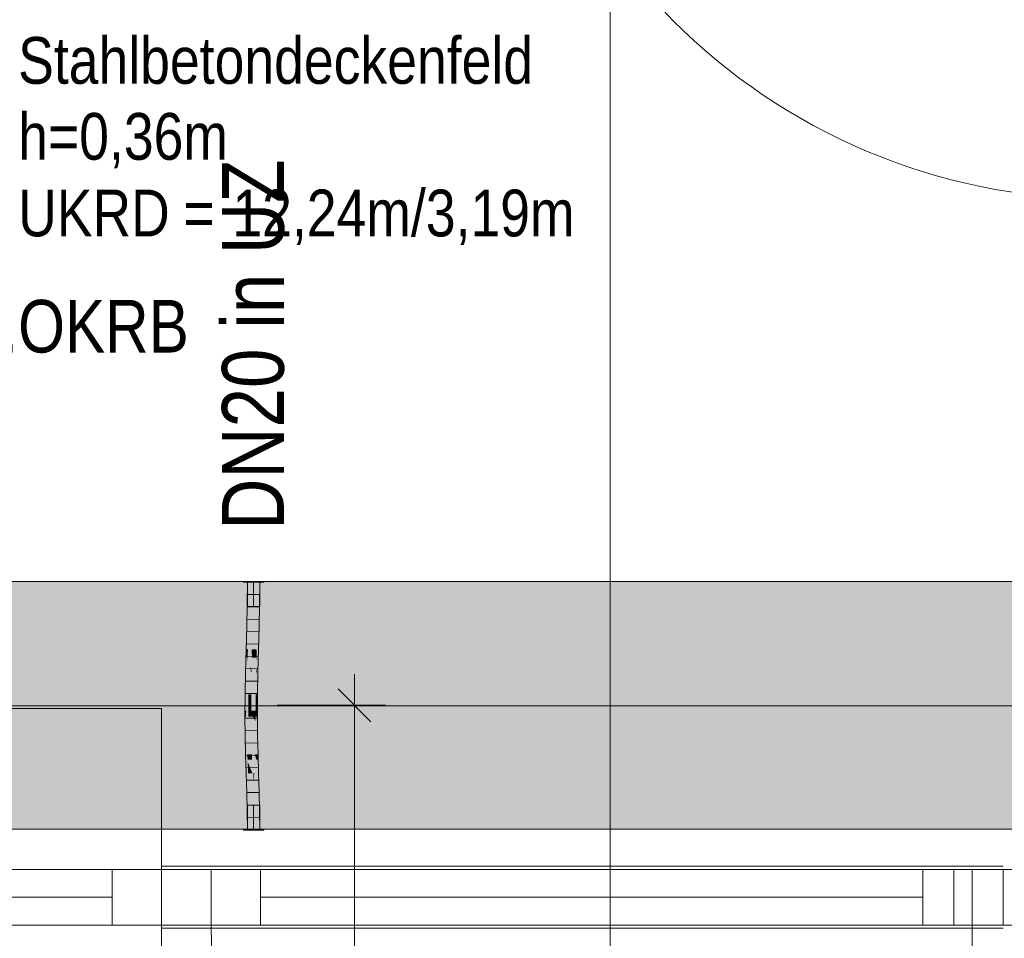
# Model space of a CAD drawing. Extents: x -620 to 300, y 62 to 1112.
# Tile 16 of 88: x -432 to -401, y 602 to 632. Entities that reach past the tile are written whole.
import ezdxf
from ezdxf.lldxf.tags import DXFTag

# ---------------------------------------------------------------- set-up
doc = ezdxf.new("R2010")
doc.units = 0
doc.layers.get('0').update_dxf_attribs({"lineweight": 13})
for name, color, linetype, lineweight, true_color in [('30 -33 Aussenwände- 7 Fassade_ Elemente', 7, 'Continuous', 9, 0x00aacc), ('30 -34 Innenwände- 11 Durchbruch', 4, 'Continuous', 9, 0x00ffff), ('30 -34 Innenwände- 4 Türen_Fenster', 7, 'Continuous', 15, 0x9955ff), ('30 -35 Decken- 1 Konstruktion-Träger- Stahlbeton', 7, 'grob-A06G9RP38I', 13, 0x33aa00), ('70 -72 Beschriftung- 1 Beschriftung allgemein', 7, 'Continuous', 9, 0xff6633), ('70 -75 Raumstempel-2 Verweislinie', 1, 'Continuous', 9, 0xff0000), ('70 -76 Bemaßung- 2 Allgemein', 9, 'Continuous', 5, 0x808080), ('E_Leerrohr 20', 7, 'Continuous', 13, 0xcc0099), ('E_Leerrohr 20-Shading', 7, 'Continuous', 13, 0xcc0099), ('iwb_Schraffur_Unterzug', 7, 'Continuous', 5, 0xffffcc)]:
    doc.layers.add(name, color=color, linetype=linetype, lineweight=lineweight, true_color=true_color)
doc.layers.add('70 -71 Achsen- 1 Gebäudeachsen', color=7, linetype='STRICHPUNKT2-A06G9RP48I', lineweight=18)
doc.layers.add('Detailelementbeschriftung', color=7, linetype='Continuous', lineweight=9)
doc.styles.get("Standard").update_dxf_attribs({"font": 'ARIALN.TTF'})
tags = doc.linetypes.add('grob-A06G9RP38I', pattern=[14, 3, -8, 3]).pattern_tags.tags
tags[8:9] = [DXFTag(74, 4), DXFTag(75, 0), DXFTag(340, '0'), DXFTag(46, 0.0), DXFTag(50, 0.0), DXFTag(44, 0.0), DXFTag(45, 0.0)]
tags[6:7] = [DXFTag(74, 4), DXFTag(75, 0), DXFTag(340, '0'), DXFTag(46, 0.0), DXFTag(50, 0.0), DXFTag(44, 0.0), DXFTag(45, 0.0)]
tags[4:5] = [DXFTag(74, 4), DXFTag(75, 0), DXFTag(340, '0'), DXFTag(46, 0.0), DXFTag(50, 0.0), DXFTag(44, 0.0), DXFTag(45, 0.0)]
tags = doc.linetypes.add('STRICHPUNKT2', pattern=[12.7, 6.35, -3.175, 0, -3.175]).pattern_tags.tags
tags[10:11] = [DXFTag(74, 4), DXFTag(75, 0), DXFTag(340, '0'), DXFTag(46, 0.0), DXFTag(50, 0.0), DXFTag(44, 0.0), DXFTag(45, 0.0)]
tags[8:9] = [DXFTag(74, 4), DXFTag(75, 0), DXFTag(340, '0'), DXFTag(46, 0.0), DXFTag(50, 0.0), DXFTag(44, 0.0), DXFTag(45, 0.0)]
tags[6:7] = [DXFTag(74, 4), DXFTag(75, 0), DXFTag(340, '0'), DXFTag(46, 0.0), DXFTag(50, 0.0), DXFTag(44, 0.0), DXFTag(45, 0.0)]
tags[4:5] = [DXFTag(74, 4), DXFTag(75, 0), DXFTag(340, '0'), DXFTag(46, 0.0), DXFTag(50, 0.0), DXFTag(44, 0.0), DXFTag(45, 0.0)]
tags = doc.linetypes.add('STRICHPUNKT2-A06G9RP48I', pattern=[12.7, 6.35, -3.175, 0, -3.175]).pattern_tags.tags
tags[10:11] = [DXFTag(74, 4), DXFTag(75, 0), DXFTag(340, '0'), DXFTag(46, 0.0), DXFTag(50, 0.0), DXFTag(44, 0.0), DXFTag(45, 0.0)]
tags[8:9] = [DXFTag(74, 4), DXFTag(75, 0), DXFTag(340, '0'), DXFTag(46, 0.0), DXFTag(50, 0.0), DXFTag(44, 0.0), DXFTag(45, 0.0)]
tags[6:7] = [DXFTag(74, 4), DXFTag(75, 0), DXFTag(340, '0'), DXFTag(46, 0.0), DXFTag(50, 0.0), DXFTag(44, 0.0), DXFTag(45, 0.0)]
tags[4:5] = [DXFTag(74, 4), DXFTag(75, 0), DXFTag(340, '0'), DXFTag(46, 0.0), DXFTag(50, 0.0), DXFTag(44, 0.0), DXFTag(45, 0.0)]

# ---------------------------------------------------------------- blocks, each defined once
blk = doc.blocks.new('Shading-A06G9RM98I', base_point=(-424.738, 610.71))
at = {"layer": 'E_Leerrohr 20-Shading', "color": 223, "true_color": 0xc67fb4}
for points in [[(-425.019, 613.614), (-425.077, 613.614), (-425.025, 612.891), (-425.084, 612.892)], [(-424.722, 613.614), (-424.736, 613.614), (-424.73, 612.886), (-424.742, 612.887)], [(-424.73, 612.886), (-424.712, 612.886), (-424.722, 613.614), (-424.701, 613.614)], [(-424.712, 612.886), (-424.688, 612.886), (-424.701, 613.614), (-424.677, 613.614)], [(-424.684, 612.886), (-424.677, 613.614), (-424.688, 612.886)], [(-425.025, 612.891), (-425.084, 612.892), (-425.042, 612.167), (-425.099, 612.169)], [(-425.04, 612.167), (-425.025, 612.891), (-425.042, 612.167)], [(-424.73, 612.886), (-424.742, 612.887), (-424.75, 612.16), (-424.758, 612.161)], [(-424.734, 612.75), (-424.75, 612.16), (-424.749, 612.16)], [(-424.73, 612.886), (-424.734, 612.75), (-424.734, 612.16), (-424.749, 612.16)], [(-424.712, 612.886), (-424.734, 612.16), (-424.703, 612.886), (-424.726, 612.16)], [(-424.73, 612.886), (-424.734, 612.16), (-424.712, 612.886)], [(-424.726, 612.16), (-424.714, 612.159), (-424.703, 612.886), (-424.688, 612.886)], [(-424.699, 612.159), (-424.684, 612.886), (-424.714, 612.159), (-424.688, 612.886)], [(-425.042, 612.167), (-425.099, 612.169), (-425.065, 611.443), (-425.119, 611.444)], [(-425.065, 611.443), (-425.061, 611.443), (-425.042, 612.167), (-425.04, 612.167)], [(-425.061, 611.443), (-425.06, 611.443), (-425.04, 612.167)], [(-424.75, 612.16), (-424.758, 612.161), (-424.775, 611.435), (-424.777, 611.435)], [(-424.75, 612.16), (-424.775, 611.435), (-424.749, 612.16), (-424.772, 611.435)], [(-424.772, 611.435), (-424.761, 611.435), (-424.749, 612.16), (-424.734, 612.16)], [(-424.734, 612.16), (-424.761, 611.435), (-424.726, 612.16), (-424.754, 611.435)], [(-424.754, 611.435), (-424.748, 611.435), (-424.726, 612.16), (-424.714, 612.159)], [(-424.719, 611.434), (-424.699, 612.159), (-424.748, 611.435), (-424.714, 612.159)], [(-425.119, 611.444), (-425.126, 611.176), (-425.065, 611.443), (-425.073, 611.176)], [(-425.065, 611.443), (-425.073, 611.169), (-425.061, 611.443), (-425.067, 611.207)], [(-425.067, 611.207), (-425.066, 611.217), (-425.061, 611.443), (-425.06, 611.443)], [(-424.772, 611.435), (-424.784, 611.153), (-424.783, 611.064)], [(-424.772, 611.435), (-424.775, 611.435), (-424.784, 611.153), (-424.78, 611.302)], [(-424.775, 611.435), (-424.777, 611.435), (-424.784, 611.174)], [(-424.78, 611.302), (-424.784, 611.174), (-424.784, 611.153)], [(-424.783, 611.064), (-424.782, 610.868), (-424.772, 611.435), (-424.761, 611.435)], [(-424.761, 611.435), (-424.782, 610.868), (-424.754, 611.435), (-424.781, 610.74)], [(-424.781, 610.74), (-424.78, 610.711), (-424.754, 611.435), (-424.748, 611.435)], [(-424.738, 610.71), (-424.719, 611.434), (-424.78, 610.711), (-424.748, 611.435)], [(-425.126, 611.176), (-425.138, 610.719), (-425.073, 611.176), (-425.073, 611.169)], [(-425.088, 610.718), (-425.082, 610.848), (-425.138, 610.719), (-425.073, 611.169)], [(-425.079, 610.718), (-425.066, 611.217), (-425.088, 610.718)], [(-425.073, 611.169), (-425.082, 610.848), (-425.067, 611.207), (-425.069, 611.153)], [(-425.069, 611.153), (-425.066, 611.217), (-425.067, 611.207)], [(-424.784, 611.153), (-424.784, 611.174), (-424.796, 610.711)], [(-424.783, 611.064), (-424.784, 611.153), (-424.794, 610.711), (-424.796, 610.711)], [(-424.794, 610.711), (-424.787, 610.711), (-424.783, 611.064), (-424.782, 610.868)], [(-425.088, 610.718), (-425.138, 610.719), (-425.112, 609.991), (-425.151, 609.992)], [(-425.093, 609.991), (-425.079, 610.718), (-425.112, 609.991), (-425.088, 610.718)], [(-424.807, 609.988), (-424.787, 610.711), (-424.81, 609.988), (-424.794, 610.711)], [(-424.794, 610.711), (-424.796, 610.711), (-424.81, 609.988)], [(-424.807, 609.988), (-424.782, 610.711), (-424.787, 610.711)], [(-424.807, 609.988), (-424.803, 609.988), (-424.782, 610.711), (-424.793, 610.316)], [(-424.802, 609.988), (-424.78, 610.711), (-424.793, 610.316)], [(-424.802, 609.988), (-424.751, 609.987), (-424.78, 610.711), (-424.738, 610.71)], [(-424.793, 610.316), (-424.78, 610.711), (-424.782, 610.711)], [(-424.782, 610.868), (-424.787, 610.711), (-424.781, 610.74), (-424.782, 610.711)], [(-424.782, 610.711), (-424.78, 610.711), (-424.781, 610.74)], [(-424.803, 609.988), (-424.802, 609.988), (-424.793, 610.316)], [(-425.115, 609.459), (-425.112, 609.991), (-425.154, 609.459), (-425.151, 609.992)], [(-425.096, 609.264), (-425.093, 609.991), (-425.117, 609.264), (-425.112, 609.991)], [(-424.807, 609.988), (-424.811, 609.625), (-424.803, 609.988), (-424.809, 609.625)], [(-424.811, 609.625), (-424.807, 609.988), (-424.811, 609.625), (-424.81, 609.988)], [(-424.803, 609.988), (-424.809, 609.625), (-424.806, 609.698), (-424.806, 609.625)], [(-424.806, 609.625), (-424.753, 609.624), (-424.802, 609.988), (-424.751, 609.987)], [(-424.806, 609.625), (-424.802, 609.988), (-424.806, 609.698)], [(-424.802, 609.988), (-424.803, 609.988), (-424.806, 609.698)], [(-425.117, 609.264), (-425.115, 609.459), (-425.154, 609.264), (-425.154, 609.459)], [(-424.812, 609.463), (-424.813, 609.265), (-424.812, 609.434)], [(-424.813, 609.265), (-424.81, 609.265), (-424.812, 609.434), (-424.81, 609.325)], [(-424.806, 609.625), (-424.812, 609.434), (-424.81, 609.325)], [(-424.806, 609.625), (-424.809, 609.625), (-424.812, 609.434), (-424.811, 609.546)], [(-424.81, 609.625), (-424.811, 609.625), (-424.811, 609.546), (-424.812, 609.463)], [(-424.812, 609.463), (-424.811, 609.625), (-424.811, 609.625)], [(-424.811, 609.546), (-424.812, 609.463), (-424.812, 609.434)], [(-424.809, 609.625), (-424.81, 609.625), (-424.811, 609.546)], [(-424.806, 609.625), (-424.81, 609.325), (-424.806, 609.625), (-424.809, 609.265)], [(-424.809, 609.265), (-424.754, 609.266), (-424.806, 609.625), (-424.753, 609.624)], [(-424.806, 609.698), (-424.806, 609.625), (-424.806, 609.625)], [(-425.117, 609.264), (-425.154, 609.264), (-425.103, 608.654), (-425.146, 608.653)], [(-425.088, 608.654), (-425.096, 609.264), (-425.103, 608.654), (-425.117, 609.264)], [(-424.81, 609.265), (-424.809, 609.265), (-424.81, 609.325)], [(-424.795, 608.659), (-424.809, 609.265), (-424.805, 608.659), (-424.81, 609.265)], [(-424.747, 608.66), (-424.754, 609.266), (-424.795, 608.659), (-424.809, 609.265)], [(-425.103, 608.654), (-425.146, 608.653), (-425.078, 608.044), (-425.132, 608.042)], [(-425.073, 608.044), (-425.088, 608.654), (-425.078, 608.044), (-425.103, 608.654)], [(-424.795, 608.659), (-424.805, 608.659), (-424.77, 608.052), (-424.79, 608.052)], [(-424.732, 608.053), (-424.747, 608.66), (-424.77, 608.052), (-424.795, 608.659)], [(-425.055, 607.435), (-425.066, 607.806), (-425.132, 608.042), (-425.078, 608.044)], [(-425.055, 607.435), (-425.132, 608.042), (-425.113, 607.434)], [(-425.066, 607.806), (-425.073, 608.044), (-425.078, 608.044)], [(-424.761, 607.878), (-424.77, 608.052), (-424.785, 607.877), (-424.79, 608.052)], [(-424.739, 607.445), (-424.761, 607.878), (-424.772, 607.444), (-424.785, 607.877)], [(-424.727, 607.878), (-424.732, 608.053), (-424.761, 607.878), (-424.77, 608.052)], [(-424.739, 607.445), (-424.714, 607.445), (-424.761, 607.878), (-424.727, 607.878)], [(-425.055, 607.435), (-425.113, 607.434), (-425.037, 606.827), (-425.096, 606.826)], [(-424.739, 607.445), (-424.772, 607.444), (-424.709, 606.836), (-424.755, 606.834)], [(-424.696, 606.836), (-424.714, 607.445), (-424.709, 606.836), (-424.739, 607.445)], [(-425.037, 606.827), (-425.096, 606.826), (-425.025, 606.22), (-425.083, 606.219)], [(-425.024, 606.22), (-425.037, 606.827), (-425.025, 606.22), (-425.037, 606.827)], [(-424.709, 606.836), (-424.755, 606.834), (-424.686, 606.225), (-424.741, 606.224)], [(-424.683, 606.225), (-424.696, 606.836), (-424.686, 606.225), (-424.709, 606.836)], [(-425.025, 606.22), (-425.083, 606.219), (-425.023, 605.614), (-425.077, 605.614)], [(-425.019, 605.614), (-425.024, 606.22), (-425.023, 605.614), (-425.025, 606.22)], [(-424.677, 605.614), (-424.686, 606.225), (-424.736, 605.614), (-424.741, 606.224)], [(-424.677, 605.614), (-424.683, 606.225), (-424.686, 606.225)]]:
    blk.add_solid(points, dxfattribs=at)
at = {"layer": 'E_Leerrohr 20-Shading', "color": 231, "true_color": 0xe17fc9}
for points in [[(-424.961, 613.614), (-425.019, 613.614), (-424.956, 612.89), (-425.025, 612.891)], [(-424.912, 612.889), (-424.912, 613.614), (-424.956, 612.89), (-424.961, 613.614)], [(-424.884, 612.889), (-424.877, 613.614), (-424.912, 612.889), (-424.912, 613.614)], [(-424.877, 613.614), (-424.884, 612.889), (-424.879, 612.889)], [(-424.879, 612.889), (-424.873, 612.889), (-424.877, 613.614)], [(-424.873, 612.889), (-424.742, 612.887), (-424.877, 613.614), (-424.736, 613.614)], [(-424.98, 612.89), (-425.025, 612.891), (-424.977, 612.166), (-425.04, 612.167)], [(-424.956, 612.165), (-424.956, 612.89), (-424.977, 612.166), (-424.98, 612.89)], [(-424.956, 612.165), (-424.912, 612.889), (-424.956, 612.89)], [(-424.956, 612.165), (-424.92, 612.164), (-424.912, 612.889), (-424.913, 612.75)], [(-424.92, 612.164), (-424.917, 612.164), (-424.913, 612.75)], [(-424.899, 612.164), (-424.884, 612.889), (-424.917, 612.164), (-424.912, 612.889)], [(-424.884, 612.889), (-424.899, 612.164), (-424.894, 612.164)], [(-424.884, 612.164), (-424.879, 612.889), (-424.894, 612.164), (-424.884, 612.889)], [(-424.884, 612.164), (-424.862, 612.163), (-424.879, 612.889), (-424.873, 612.889)], [(-424.862, 612.163), (-424.758, 612.161), (-424.873, 612.889), (-424.742, 612.887)], [(-424.977, 612.166), (-425.04, 612.167), (-424.976, 611.441), (-425.06, 611.443)], [(-424.958, 611.44), (-424.956, 612.165), (-424.976, 611.441), (-424.977, 612.166)], [(-424.958, 611.44), (-424.932, 611.439), (-424.956, 612.165), (-424.92, 612.164)], [(-424.932, 611.439), (-424.923, 611.439), (-424.92, 612.164), (-424.917, 612.164)], [(-424.919, 611.439), (-424.899, 612.164), (-424.923, 611.439), (-424.917, 612.164)], [(-424.884, 612.164), (-424.899, 612.164), (-424.889, 611.438), (-424.919, 611.439)], [(-424.889, 611.438), (-424.848, 611.437), (-424.884, 612.164), (-424.862, 612.163)], [(-424.848, 611.437), (-424.777, 611.435), (-424.862, 612.163), (-424.758, 612.161)], [(-425.06, 611.443), (-425.066, 611.217), (-424.975, 610.935), (-424.975, 610.896)], [(-424.976, 611.441), (-425.06, 611.443), (-424.975, 610.935)], [(-424.958, 611.44), (-424.976, 611.441), (-424.959, 610.842), (-424.975, 610.935)], [(-424.958, 611.44), (-424.959, 610.842), (-424.932, 611.439), (-424.935, 611.248)], [(-424.923, 611.439), (-424.935, 611.248), (-424.938, 610.714), (-424.942, 610.743)], [(-424.924, 611.303), (-424.923, 611.439), (-424.938, 610.714)], [(-424.926, 611.175), (-424.924, 611.303), (-424.938, 610.714)], [(-424.935, 611.248), (-424.923, 611.439), (-424.932, 611.439)], [(-424.926, 611.175), (-424.919, 611.439), (-424.923, 611.439)], [(-424.891, 611.175), (-424.889, 611.438), (-424.926, 611.175), (-424.919, 611.439)], [(-424.889, 611.438), (-424.891, 611.175), (-424.848, 611.437), (-424.843, 611.174)], [(-424.848, 611.437), (-424.843, 611.174), (-424.777, 611.435), (-424.784, 611.174)], [(-425.079, 610.718), (-425.057, 610.717), (-425.066, 611.217)], [(-424.975, 610.896), (-425.066, 611.217), (-424.974, 610.715), (-425.057, 610.717)], [(-424.935, 611.248), (-424.959, 610.842), (-424.942, 610.743)], [(-424.926, 611.175), (-424.938, 610.714), (-424.923, 611.175), (-424.934, 610.714)], [(-424.934, 610.714), (-424.92, 610.714), (-424.923, 611.175), (-424.912, 611.175)], [(-424.92, 610.714), (-424.895, 610.713), (-424.912, 611.175), (-424.891, 611.175)], [(-424.891, 611.175), (-424.895, 610.713), (-424.843, 611.174), (-424.835, 610.712)], [(-424.843, 611.174), (-424.835, 610.712), (-424.784, 611.174), (-424.796, 610.711)], [(-425.057, 610.717), (-425.079, 610.718), (-425.047, 609.991), (-425.093, 609.991)], [(-425.057, 610.717), (-425.047, 609.991), (-424.974, 610.715), (-424.97, 609.99)], [(-424.975, 610.896), (-424.959, 610.842), (-424.975, 610.935)], [(-424.959, 610.842), (-424.975, 610.896), (-424.959, 610.715), (-424.974, 610.715)], [(-424.97, 609.99), (-424.958, 609.99), (-424.974, 610.715), (-424.959, 610.715)], [(-424.959, 610.842), (-424.959, 610.715), (-424.942, 610.743), (-424.943, 610.714)], [(-424.959, 610.715), (-424.958, 609.99), (-424.943, 610.714), (-424.951, 609.99)], [(-424.951, 609.99), (-424.938, 610.714), (-424.943, 610.714)], [(-424.934, 610.714), (-424.938, 610.714), (-424.948, 609.99), (-424.951, 609.99)], [(-424.93, 609.989), (-424.92, 610.714), (-424.948, 609.99), (-424.934, 610.714)], [(-424.943, 610.714), (-424.938, 610.714), (-424.942, 610.743)], [(-424.899, 609.989), (-424.895, 610.713), (-424.93, 609.989), (-424.92, 610.714)], [(-424.899, 609.989), (-424.825, 609.988), (-424.895, 610.713), (-424.835, 610.712)], [(-424.825, 609.988), (-424.81, 609.988), (-424.835, 610.712), (-424.796, 610.711)], [(-425.047, 609.991), (-425.093, 609.991), (-425.045, 609.265), (-425.096, 609.264)], [(-424.97, 609.99), (-425.047, 609.991), (-425.001, 609.629), (-425.046, 609.629)], [(-424.97, 609.99), (-425.001, 609.629), (-424.969, 609.898)], [(-424.966, 609.628), (-424.969, 609.898), (-425.001, 609.629)], [(-424.969, 609.898), (-424.958, 609.99), (-424.97, 609.99)], [(-424.956, 609.628), (-424.958, 609.99), (-424.966, 609.628), (-424.969, 609.898)], [(-424.955, 609.628), (-424.958, 609.99), (-424.956, 609.628)], [(-424.958, 609.99), (-424.955, 609.628), (-424.951, 609.99), (-424.953, 609.628)], [(-424.954, 609.461), (-424.933, 609.461), (-424.951, 609.99), (-424.93, 609.989)], [(-424.933, 609.461), (-424.9, 609.462), (-424.93, 609.989), (-424.899, 609.989)], [(-424.899, 609.989), (-424.9, 609.462), (-424.825, 609.988), (-424.823, 609.463)], [(-424.825, 609.988), (-424.823, 609.463), (-424.81, 609.988), (-424.812, 609.463)], [(-425.046, 609.629), (-425.045, 609.265), (-425.001, 609.629)], [(-424.961, 609.265), (-424.966, 609.628), (-425.045, 609.265), (-425.001, 609.629)], [(-424.961, 609.265), (-424.958, 609.265), (-424.966, 609.628), (-424.962, 609.628)], [(-424.958, 609.265), (-424.954, 609.265), (-424.962, 609.628), (-424.956, 609.628)], [(-424.954, 609.461), (-424.955, 609.628), (-424.954, 609.265), (-424.956, 609.628)], [(-424.955, 609.628), (-424.954, 609.461), (-424.953, 609.628)], [(-424.954, 609.265), (-424.935, 609.265), (-424.954, 609.461), (-424.933, 609.461)], [(-424.935, 609.265), (-424.9, 609.265), (-424.933, 609.461), (-424.9, 609.462)], [(-424.823, 609.463), (-424.9, 609.462), (-424.825, 609.265), (-424.9, 609.265)], [(-424.823, 609.463), (-424.825, 609.265), (-424.823, 609.369)], [(-424.815, 609.463), (-424.823, 609.463), (-424.82, 609.265), (-424.823, 609.265)], [(-424.812, 609.463), (-424.815, 609.463), (-424.813, 609.265), (-424.82, 609.265)], [(-425.045, 609.265), (-425.096, 609.264), (-425.05, 608.654), (-425.088, 608.654)], [(-425.05, 608.654), (-424.948, 608.656), (-425.045, 609.265), (-424.961, 609.265)], [(-424.961, 609.265), (-424.948, 608.656), (-424.958, 609.265), (-424.947, 608.656)], [(-424.947, 608.656), (-424.954, 609.265), (-424.958, 609.265)], [(-424.935, 609.265), (-424.954, 609.265), (-424.933, 608.657), (-424.947, 608.656)], [(-424.898, 608.657), (-424.9, 609.265), (-424.933, 608.657), (-424.935, 609.265)], [(-424.825, 609.265), (-424.9, 609.265), (-424.829, 609.137)], [(-424.829, 609.137), (-424.9, 609.265), (-424.841, 608.658), (-424.898, 608.657)], [(-424.824, 609.129), (-424.829, 609.137), (-424.837, 608.658), (-424.841, 608.658)], [(-424.837, 608.658), (-424.828, 608.659), (-424.824, 609.129)], [(-424.823, 609.265), (-424.825, 609.265), (-424.824, 609.129), (-424.829, 609.137)], [(-424.824, 609.129), (-424.828, 608.659), (-424.813, 609.265), (-424.805, 608.659)], [(-424.825, 609.265), (-424.823, 609.265), (-424.823, 609.369)], [(-424.823, 609.265), (-424.824, 609.129), (-424.82, 609.265)], [(-424.824, 609.129), (-424.813, 609.265), (-424.82, 609.265)], [(-425.05, 608.654), (-425.088, 608.654), (-425.061, 608.044), (-425.073, 608.044)], [(-425.061, 608.044), (-424.932, 608.048), (-425.05, 608.654), (-424.948, 608.656)], [(-424.932, 608.048), (-424.947, 608.656), (-424.948, 608.656)], [(-424.933, 608.657), (-424.947, 608.656), (-424.928, 608.048), (-424.932, 608.048)], [(-424.893, 608.049), (-424.898, 608.657), (-424.928, 608.048), (-424.933, 608.657)], [(-424.898, 608.657), (-424.893, 608.049), (-424.837, 608.658), (-424.856, 608.05)], [(-424.856, 608.05), (-424.839, 608.05), (-424.837, 608.658), (-424.828, 608.659)], [(-424.839, 608.05), (-424.79, 608.052), (-424.828, 608.659), (-424.805, 608.659)], [(-425.061, 608.044), (-425.073, 608.044), (-425.066, 607.806)], [(-425.066, 607.806), (-424.914, 607.439), (-425.064, 607.875), (-424.927, 607.877)], [(-424.914, 607.439), (-425.066, 607.806), (-425.055, 607.435)], [(-424.927, 607.877), (-424.932, 608.048), (-425.064, 607.875), (-425.061, 608.044)], [(-424.928, 608.048), (-424.932, 608.048), (-424.927, 607.877)], [(-424.888, 607.44), (-424.893, 608.049), (-424.927, 607.877), (-424.928, 608.048)], [(-424.888, 607.44), (-424.927, 607.877), (-424.914, 607.439)], [(-424.893, 608.049), (-424.888, 607.44), (-424.856, 608.05), (-424.875, 607.44)], [(-424.875, 607.44), (-424.852, 607.441), (-424.856, 608.05), (-424.839, 608.05)], [(-424.839, 608.05), (-424.852, 607.441), (-424.785, 607.877), (-424.792, 607.443)], [(-424.839, 608.05), (-424.785, 607.877), (-424.79, 608.052)], [(-424.792, 607.443), (-424.772, 607.444), (-424.785, 607.877)], [(-424.914, 607.439), (-425.055, 607.435), (-424.896, 606.831), (-425.037, 606.827)], [(-424.888, 607.44), (-424.914, 607.439), (-424.883, 606.831), (-424.896, 606.831)], [(-424.888, 607.44), (-424.885, 607.129), (-424.875, 607.44)], [(-424.885, 607.129), (-424.852, 607.441), (-424.875, 607.44)], [(-424.885, 607.129), (-424.883, 606.831), (-424.852, 607.441), (-424.864, 606.832)], [(-424.852, 607.441), (-424.864, 606.832), (-424.792, 607.443), (-424.802, 606.833)], [(-424.802, 606.833), (-424.755, 606.834), (-424.792, 607.443), (-424.772, 607.444)], [(-425.028, 606.828), (-425.037, 606.827), (-425.024, 606.22)], [(-424.883, 606.222), (-424.896, 606.831), (-425.024, 606.22), (-425.028, 606.828)], [(-424.883, 606.831), (-424.896, 606.831), (-424.879, 606.222), (-424.883, 606.222)], [(-424.879, 606.222), (-424.874, 606.222), (-424.883, 606.831), (-424.864, 606.832)], [(-424.874, 606.222), (-424.741, 606.224), (-424.864, 606.832), (-424.755, 606.834)], [(-424.883, 606.222), (-425.024, 606.22), (-424.877, 605.614), (-425.019, 605.614)], [(-424.879, 606.222), (-424.883, 606.222), (-424.877, 605.614)], [(-424.877, 605.614), (-424.874, 606.222), (-424.879, 606.222)], [(-424.877, 605.614), (-424.736, 605.614), (-424.874, 606.222), (-424.741, 606.224)]]:
    blk.add_solid(points, dxfattribs=at)
blk = doc.blocks.new('Shading-A06G9RMB8I', base_point=(-424.877, 612.826))
at = {"layer": 'E_Leerrohr 20-Shading', "color": 213, "true_color": 0xd67fc0}
for points in [[(-425.207, 613.626), (-425.207, 613.614), (-424.99, 613.626), (-424.99, 613.614)], [(-425.077, 612.826), (-424.877, 612.826), (-425.077, 613.614), (-424.877, 613.614)], [(-424.99, 613.614), (-424.877, 613.614), (-424.99, 613.626), (-424.877, 613.626)], [(-424.877, 613.626), (-424.877, 613.614), (-424.812, 613.626), (-424.812, 613.614)], [(-424.877, 612.826), (-424.677, 612.826), (-424.877, 613.614), (-424.677, 613.614)], [(-424.812, 613.626), (-424.812, 613.614), (-424.606, 613.626), (-424.606, 613.614)], [(-424.606, 613.614), (-424.547, 613.614), (-424.606, 613.626), (-424.547, 613.626)]]:
    blk.add_solid(points, dxfattribs=at)
blk = doc.blocks.new('Shading-A06G9RMD8I', base_point=(-424.677, 606.402))
at = {"layer": 'E_Leerrohr 20-Shading', "color": 213, "true_color": 0xd67fc0}
for points in [[(-424.877, 606.402), (-425.077, 606.402), (-424.877, 605.614), (-425.077, 605.614)], [(-424.677, 606.402), (-424.877, 606.402), (-424.677, 605.614), (-424.877, 605.614)], [(-424.969, 605.614), (-425.207, 605.614), (-424.969, 605.602), (-425.207, 605.602)], [(-424.877, 605.602), (-424.877, 605.614), (-424.969, 605.602), (-424.969, 605.614)], [(-424.812, 605.614), (-424.877, 605.614), (-424.812, 605.602), (-424.877, 605.602)], [(-424.812, 605.602), (-424.656, 605.602), (-424.812, 605.614), (-424.655, 605.614)], [(-424.656, 605.602), (-424.547, 605.602), (-424.655, 605.614), (-424.547, 605.614)]]:
    blk.add_solid(points, dxfattribs=at)
blk = doc.blocks.new('Referenz-A06G9RP68I')
at = {"layer": '30 -33 Aussenwände- 7 Fassade_ Elemente', "color": 0, "lineweight": -2}
for p, q in [((-427.847, 609.534), (-449.047, 609.534)), ((-427.847, 604.334), (-427.847, 609.534)), ((-447.447, 604.334), (-429.447, 604.334)), ((-429.447, 604.334), (-427.847, 604.334)), ((-429.447, 602.534), (-429.447, 604.334)), ((-427.847, 604.334), (-427.847, 602.534)), ((-447.447, 603.434), (-429.447, 603.434)), ((-429.447, 602.534), (-447.447, 602.534)), ((-427.847, 602.534), (-429.447, 602.534)), ((-427.847, 602.534), (-427.847, 600.534))]:
    blk.add_line(p, q, dxfattribs=at)
at = {"layer": '30 -33 Aussenwände- 7 Fassade_ Elemente', "color": 0, "linetype": 'Continuous', "lineweight": -2, "ltscale": 0.13}
for p, q in [((-443.347, 604.334), (-427.847, 604.334)), ((-429.447, 602.534), (-429.447, 604.334)), ((-429.447, 604.334), (-427.847, 604.334)), ((-427.847, 604.334), (-400.447, 604.334)), ((-427.847, 602.534), (-427.847, 604.334)), ((-427.847, 604.334), (-426.247, 604.334)), ((-427.847, 602.534), (-427.847, 604.334)), ((-427.847, 604.334), (-426.247, 604.334)), ((-426.247, 604.334), (-426.247, 602.534)), ((-426.247, 604.334), (-424.647, 604.334)), ((-426.247, 604.334), (-402.247, 604.334)), ((-426.247, 602.534), (-426.247, 604.334)), ((-424.647, 604.334), (-424.647, 602.534)), ((-403.247, 604.334), (-401.647, 604.334)), ((-403.247, 602.534), (-403.247, 604.334)), ((-402.247, 604.334), (-402.247, 602.534)), ((-402.247, 604.334), (-400.647, 604.334)), ((-401.647, 604.334), (-399.847, 604.334)), ((-401.647, 602.534), (-401.647, 604.334)), ((-400.647, 604.334), (-400.647, 602.534)), ((-443.347, 603.434), (-429.447, 603.434)), ((-403.247, 603.434), (-424.647, 603.434)), ((-427.847, 602.534), (-443.347, 602.534)), ((-427.847, 602.534), (-429.447, 602.534)), ((-426.247, 602.534), (-427.847, 602.534)), ((-426.247, 602.534), (-427.847, 602.534)), ((-400.447, 602.534), (-427.847, 602.534)), ((-402.247, 602.534), (-426.247, 602.534)), ((-424.647, 602.534), (-426.247, 602.534)), ((-401.647, 602.534), (-403.247, 602.534)), ((-400.647, 602.534), (-402.247, 602.534)), ((-399.847, 602.534), (-401.647, 602.534))]:
    blk.add_line(p, q, dxfattribs=at)
at = {"layer": '30 -33 Aussenwände- 7 Fassade_ Elemente', "color": 0, "linetype": 'grob-A06G9RP38I', "lineweight": -2, "ltscale": 0.13}
for p, q in [((-427.847, 604.434), (-400.647, 604.434)), ((-427.847, 602.434), (-400.647, 602.434)), ((-402.247, 602.534), (-426.247, 602.534)), ((-401.647, 578.534), (-401.647, 602.534))]:
    blk.add_line(p, q, dxfattribs=at)
blk.add_ellipse((-402.247, 602.534), major_axis=(-24, 0), ratio=1, start_param=0, end_param=1.570796, dxfattribs=at)
at = {"layer": '30 -34 Innenwände- 4 Türen_Fenster', "color": 0, "linetype": 'grob-A06G9RP38I', "lineweight": -2, "ltscale": 0.13}
blk.add_ellipse((-397.427, 645.634), major_axis=(-19.64, 0), ratio=1, start_param=0, end_param=1.570796, dxfattribs=at)
at = {"layer": '30 -35 Decken- 1 Konstruktion-Träger- Stahlbeton', "color": 0, "lineweight": -2}
for p, q in [((-452.147, 613.634), (34.853, 613.634)), ((-452.147, 605.634), (34.853, 605.634))]:
    blk.add_line(p, q, dxfattribs=at)
at = {"layer": '70 -71 Achsen- 1 Gebäudeachsen', "color": 0, "linetype": 'STRICHPUNKT2-A06G9RP48I', "lineweight": -2, "ltscale": 0.13}
blk.add_line((-539.606, 609.614), (75.885, 609.614), dxfattribs=at)
at = {"layer": '70 -75 Raumstempel-2 Verweislinie', "color": 0, "linetype": 'Continuous', "lineweight": -2, "ltscale": 0.13}
blk.add_line((-413.355, 588.681), (-413.355, 665.76), dxfattribs=at)
at = {"layer": '70 -76 Bemaßung- 2 Allgemein', "color": 0, "linetype": 'Continuous', "lineweight": -2, "ltscale": 0.13}
for p, q in [((-421.616, 610.634), (-421.616, 608.574)), ((-422.146, 610.165), (-421.085, 609.104)), ((-424.116, 609.634), (-420.616, 609.634)), ((-421.616, 551.195), (-421.616, 608.574))]:
    blk.add_line(p, q, dxfattribs=at)
at = {"layer": '30 -34 Innenwände- 11 Durchbruch', "color": 0, "linetype": 'Continuous', "lineweight": -2, "ltscale": 0.13, "char_height": 1.7, "attachment_point": 1}
for s, insert in [('{\\fArial Narrow;D=0,1m}', (-440.346, 625.165)), ('{\\fArial Narrow;ü.OKRB}', (-434.111, 622.729))]:
    blk.add_mtext(s, dxfattribs=dict(at, insert=insert))
at = {"layer": '70 -72 Beschriftung- 1 Beschriftung allgemein', "color": 0, "linetype": 'Continuous', "lineweight": -2, "ltscale": 0.13, "char_height": 1.51033, "attachment_point": 1}
for s, insert in [('{\\fArial Narrow;Stahlbetondeckenfeld}', (-432.485, 631.221)), ('{\\fArial Narrow;h=0,36m}', (-432.485, 628.767)), ('{\\fArial Narrow;UKRD}', (-432.485, 626.292)), ('{\\fArial Narrow;12,24m/3,19m}', (-425.562, 626.292)), ('{\\fArial Narrow;=}', (-427.144, 626.292))]:
    blk.add_mtext(s, dxfattribs=dict(at, insert=insert))
blk = doc.blocks.new('Referenz-A06G9RP88I')
at = {"layer": 'iwb_Schraffur_Unterzug', "linetype": 'Continuous', "ltscale": 0.13}
for points in [[(-539.606, 613.614), (75.885, 613.614), (75.885, 609.463)], [(-539.606, 613.614), (75.885, 609.463), (-539.606, 611.96)], [(-539.606, 611.96), (75.885, 609.463), (75.885, 605.614)], [(-539.606, 611.96), (75.885, 605.614), (-539.606, 605.614)]]:
    blk.add_solid(points, dxfattribs=at)
blk = doc.blocks.new('Enddeckel-A06G9RXK8I')
at = {"color": 0, "linetype": 'ByBlock', "lineweight": -2, "ltscale": 0.13}
for p, q in [((-425.077, 606.402), (-425.077, 605.614)), ((-424.96, 606.402), (-425.077, 606.402)), ((-424.795, 606.402), (-424.96, 606.402)), ((-424.677, 606.402), (-424.795, 606.402)), ((-424.677, 605.614), (-424.677, 606.402)), ((-425.207, 605.614), (-425.207, 605.602)), ((-425.014, 605.614), (-425.207, 605.614)), ((-425.014, 605.602), (-425.207, 605.602)), ((-424.96, 605.614), (-425.077, 605.614)), ((-424.741, 605.614), (-425.014, 605.614)), ((-424.741, 605.602), (-425.014, 605.602)), ((-424.795, 605.614), (-424.96, 605.614)), ((-424.677, 605.614), (-424.795, 605.614)), ((-424.547, 605.614), (-424.741, 605.614)), ((-424.547, 605.602), (-424.741, 605.602)), ((-424.547, 605.602), (-424.547, 605.614))]:
    blk.add_line(p, q, dxfattribs=at)
at = {"color": 0, "linetype": 'STRICHPUNKT2', "lineweight": 5, "ltscale": 0.13}
blk.add_line((-424.877, 605.614), (-424.877, 606.402), dxfattribs=at)
blk = doc.blocks.new('Einzeiliger Text-A06G9RXY8I')
at = {"color": 0, "lineweight": -2, "insert": (-425.897, 615.302), "char_height": 2, "attachment_point": 1, "rotation": 90}
blk.add_mtext('{\\fArial Narrow;DN20 in UZ}', dxfattribs=at)
blk = doc.blocks.new('Enddeckel-A06G9RYS8I')
at = {"color": 0, "linetype": 'ByBlock', "lineweight": -2, "ltscale": 0.13}
for p, q in [((-425.207, 613.626), (-425.207, 613.614)), ((-425.207, 613.626), (-425.014, 613.626)), ((-425.207, 613.614), (-425.014, 613.614)), ((-425.077, 613.614), (-425.077, 612.826)), ((-425.077, 613.614), (-424.96, 613.614)), ((-425.014, 613.626), (-424.741, 613.626)), ((-425.014, 613.614), (-424.741, 613.614)), ((-424.96, 613.614), (-424.795, 613.614)), ((-424.795, 613.614), (-424.677, 613.614)), ((-424.741, 613.626), (-424.547, 613.626)), ((-424.741, 613.614), (-424.547, 613.614)), ((-424.677, 612.826), (-424.677, 613.614)), ((-424.547, 613.614), (-424.547, 613.626)), ((-425.077, 612.826), (-424.96, 612.826)), ((-424.96, 612.826), (-424.795, 612.826)), ((-424.795, 612.826), (-424.677, 612.826))]:
    blk.add_line(p, q, dxfattribs=at)
at = {"color": 0, "linetype": 'STRICHPUNKT2', "lineweight": 5, "ltscale": 0.13}
blk.add_line((-424.877, 613.614), (-424.877, 612.826), dxfattribs=at)
blk = doc.blocks.new('Flexrohr-A06G9RZ68I')
at = {"color": 0, "linetype": 'ByBlock', "lineweight": -2, "ltscale": 0.13}
for p, q in [((-425.077, 613.614), (-425.084, 612.892)), ((-425.077, 613.614), (-424.677, 613.614)), ((-424.677, 613.614), (-424.684, 612.886)), ((-425.069, 613.215), (-424.693, 613.212)), ((-425.084, 612.892), (-425.099, 612.169)), ((-425.073, 612.817), (-424.697, 612.811)), ((-424.684, 612.886), (-424.699, 612.159)), ((-425.082, 612.418), (-424.706, 612.41)), ((-425.099, 612.169), (-425.119, 611.444)), ((-425.091, 612.019), (-424.715, 612.009)), ((-424.699, 612.159), (-424.719, 611.434)), ((-425.119, 611.444), (-425.138, 610.719)), ((-425.102, 611.619), (-424.726, 611.609)), ((-424.719, 611.434), (-424.738, 610.71)), ((-425.112, 611.219), (-424.737, 611.209)), ((-425.138, 610.719), (-425.151, 609.992)), ((-425.123, 610.819), (-424.747, 610.81)), ((-424.738, 610.71), (-424.751, 609.987)), ((-425.131, 610.418), (-424.755, 610.411)), ((-425.151, 609.992), (-425.154, 609.264)), ((-425.139, 610.017), (-424.763, 610.012)), ((-424.751, 609.987), (-424.754, 609.266)), ((-425.141, 609.615), (-424.765, 609.614)), ((-425.154, 609.264), (-425.146, 608.653)), ((-425.142, 609.214), (-424.766, 609.215)), ((-424.754, 609.266), (-424.747, 608.66)), ((-425.137, 608.812), (-424.761, 608.817)), ((-425.146, 608.653), (-425.132, 608.042)), ((-424.747, 608.66), (-424.732, 608.053)), ((-425.129, 608.41), (-424.753, 608.419)), ((-425.132, 608.042), (-425.113, 607.434)), ((-425.119, 608.01), (-424.743, 608.02)), ((-424.732, 608.053), (-424.714, 607.445)), ((-425.107, 607.61), (-424.731, 607.62)), ((-425.113, 607.434), (-425.096, 606.826)), ((-425.095, 607.21), (-424.719, 607.22)), ((-424.714, 607.445), (-424.696, 606.836)), ((-425.096, 606.826), (-425.083, 606.219)), ((-425.084, 606.811), (-424.708, 606.82)), ((-424.696, 606.836), (-424.683, 606.225)), ((-425.083, 606.219), (-425.077, 605.614)), ((-425.075, 606.412), (-424.699, 606.419)), ((-424.683, 606.225), (-424.677, 605.614)), ((-425.069, 606.013), (-424.693, 606.017)), ((-425.077, 605.614), (-424.677, 605.614)), ((-425.065, 605.615), (-424.689, 605.615))]:
    blk.add_line(p, q, dxfattribs=at)

msp = doc.modelspace()

# ---------------------------------------------------------------- block references
at = {"color": 8, "lineweight": 13, "ltscale": 0.13, "true_color": 0x808080}
msp.add_blockref('Referenz-A06G9RP68I', (0, 0), dxfattribs=at)
at = {"color": 8, "lineweight": 25, "ltscale": 0.25, "true_color": 0x808080}
msp.add_blockref('Referenz-A06G9RP88I', (0, 0), dxfattribs=at)
at = {"layer": 'Detailelementbeschriftung', "ltscale": 0.13}
msp.add_blockref('Einzeiliger Text-A06G9RXY8I', (0, 0), dxfattribs=at)
at = {"layer": 'E_Leerrohr 20'}
for name, p in [('Shading-A06G9RMB8I', (-424.877, 612.826)), ('Shading-A06G9RM98I', (-424.738, 610.71)), ('Shading-A06G9RMD8I', (-424.677, 606.402))]:
    msp.add_blockref(name, p, dxfattribs=at)
at = {"layer": 'E_Leerrohr 20', "ltscale": 0.13}
for name in ['Enddeckel-A06G9RYS8I', 'Flexrohr-A06G9RZ68I', 'Enddeckel-A06G9RXK8I']:
    msp.add_blockref(name, (0, 0), dxfattribs=at)

doc.saveas('drawing.dxf')
